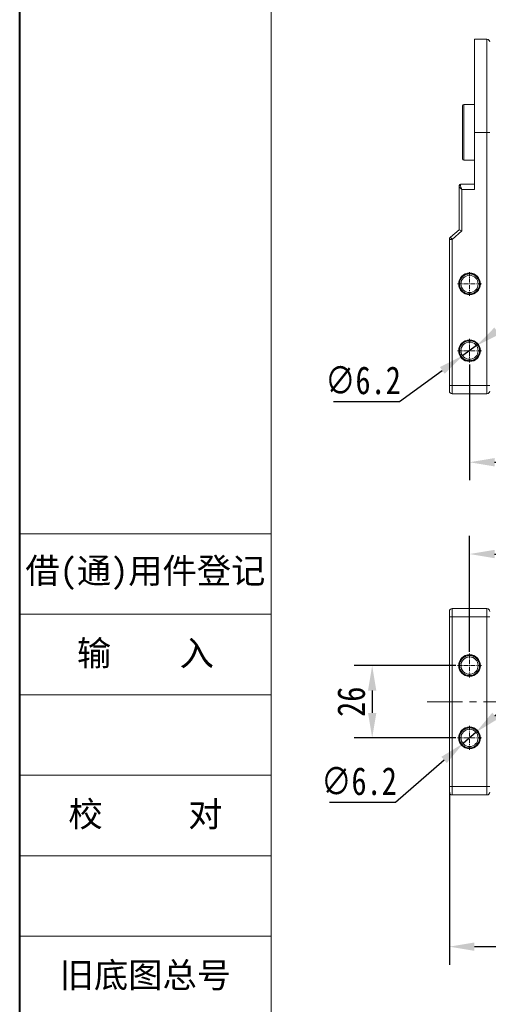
# Model space of a CAD drawing. Header units: millimetres. Extents: x -1004 to 529, y -22 to 1052.
# Tile 2 of 78: x -1004 to -836, y 203 to 557. Entities that reach past the tile are written whole.
import ezdxf

# ---------------------------------------------------------------- set-up
doc = ezdxf.new("R2010")
doc.units = ezdxf.units.MM
doc.linetypes.add('CENTER', pattern=[0.6, 0.375, -0.075, 0.075, -0.075])
doc.linetypes.add('CENTERX2', pattern=[20.32, 12.7, -2.54, 2.54, -2.54])
doc.styles.get("Standard").update_dxf_attribs({"font": '仿宋_GB2312.ttf', "width": 0.8})
doc.styles.add('样式 3.5', font='仿宋_GB2312.ttf')
doc.dimstyles.new('ISO-45.1', dxfattribs={"dimtxt": 10, "dimasz": 9, "dimexe": 6.5, "dimexo": 0.625, "dimgap": 2.5, "dimtad": 1, "dimtoh": 1, "dimdsep": 46, "dimtxsty": 'Standard', "dimcen": 2.5, "dimadec": 0, "dimazin": 0, "dimtfac": 1, "dimtmove": 0, "dimatfit": 3, "dimfxl": 0, "dimarcsym": 0})
doc.dimstyles.new('副本 ISO-45.1', dxfattribs={"dimtxt": 10, "dimasz": 9, "dimexe": 6.5, "dimexo": 0.625, "dimgap": 2.5, "dimtad": 1, "dimdsep": 46, "dimtxsty": 'Standard', "dimcen": 2.5, "dimadec": 0, "dimazin": 0, "dimtfac": 1, "dimtmove": 0, "dimatfit": 3, "dimfxl": 0, "dimarcsym": 0})

# ---------------------------------------------------------------- blocks, each defined once
blk = doc.blocks.new('*D3203')
at = {"color": 0, "lineweight": -2}
for p, q in [((-842.61, 433.2), (-842.61, 391.51)), ((-578.11, 433.2), (-578.11, 391.51)), ((-833.61, 398.01), (-587.11, 398.01))]:
    blk.add_line(p, q, dxfattribs=at)
at = {"color": 0, "lineweight": 9}
for points in [[(-833.61, 399.51), (-833.61, 396.51), (-842.61, 398.01)], [(-587.11, 399.51), (-587.11, 396.51), (-578.11, 398.01)]]:
    blk.add_solid(points, dxfattribs=at)
at = {"layer": 'Defpoints', "color": 0, "lineweight": 9}
for p in [(-842.61, 433.83), (-578.11, 433.83), (-578.11, 398.01)]:
    blk.add_point(p, dxfattribs=at)
at = {"color": 0, "lineweight": 9, "insert": (-710.36, 405.51), "char_height": 10, "attachment_point": 5}
blk.add_mtext('264.5', dxfattribs=at)
blk = doc.blocks.new('*D3204')
at = {"color": 0, "lineweight": -2}
for p, q in [((-842.61, 329.81), (-842.61, 371.51)), ((-578.11, 329.81), (-578.11, 371.51)), ((-833.61, 365.01), (-587.11, 365.01))]:
    blk.add_line(p, q, dxfattribs=at)
at = {"color": 0, "lineweight": 9}
for points in [[(-833.61, 366.51), (-833.61, 363.51), (-842.61, 365.01)], [(-587.11, 366.51), (-587.11, 363.51), (-578.11, 365.01)]]:
    blk.add_solid(points, dxfattribs=at)
at = {"layer": 'Defpoints', "color": 0, "lineweight": 9}
for p in [(-578.11, 365.01), (-842.61, 329.18), (-578.11, 329.18)]:
    blk.add_point(p, dxfattribs=at)
at = {"color": 0, "lineweight": 9, "insert": (-710.36, 372.51), "char_height": 10, "attachment_point": 5}
blk.add_mtext('264.5', dxfattribs=at)
blk = doc.blocks.new('*D3205')
at = {"color": 0, "lineweight": -2}
for p, q in [((-847.52, 324.89), (-884.13, 324.89)), ((-877.63, 315.89), (-877.63, 307.89)), ((-847.52, 298.89), (-884.13, 298.89))]:
    blk.add_line(p, q, dxfattribs=at)
at = {"color": 0, "lineweight": 9}
for points in [[(-879.13, 315.89), (-876.13, 315.89), (-877.63, 324.89)], [(-879.13, 307.89), (-876.13, 307.89), (-877.63, 298.89)]]:
    blk.add_solid(points, dxfattribs=at)
at = {"layer": 'Defpoints', "color": 0, "lineweight": 9}
for p in [(-846.9, 324.89), (-877.63, 298.89), (-846.9, 298.89)]:
    blk.add_point(p, dxfattribs=at)
at = {"color": 0, "lineweight": 9, "insert": (-885.13, 311.89), "char_height": 10, "attachment_point": 5, "rotation": 90}
blk.add_mtext('26', dxfattribs=at)
blk = doc.blocks.new('*D3209')
at = {"color": 0, "lineweight": -2}
for p, q in [((-849.86, 279.38), (-849.86, 217.33)), ((-570.86, 279.38), (-570.86, 217.33)), ((-840.86, 223.83), (-579.86, 223.83))]:
    blk.add_line(p, q, dxfattribs=at)
at = {"color": 0, "lineweight": 9}
for points in [[(-840.86, 225.33), (-840.86, 222.33), (-849.86, 223.83)], [(-579.86, 225.33), (-579.86, 222.33), (-570.86, 223.83)]]:
    blk.add_solid(points, dxfattribs=at)
at = {"layer": 'Defpoints', "color": 0, "lineweight": 9}
for p in [(-849.86, 280), (-570.86, 280), (-570.86, 223.83)]:
    blk.add_point(p, dxfattribs=at)
at = {"color": 0, "lineweight": 9, "insert": (-710.36, 231.33), "char_height": 10, "attachment_point": 5}
blk.add_mtext('279', dxfattribs=at)
blk = doc.blocks.new('*D3223')
at = {"color": 0, "lineweight": -2}
for p, q in [((-832.8, 445.2), (-825.5, 450.47)), ((-840.1, 439.93), (-845.12, 436.3)), ((-867.82, 419.91), (-852.42, 431.03)), ((-891.52, 419.91), (-867.82, 419.91))]:
    blk.add_line(p, q, dxfattribs=at)
at = {"color": 0, "lineweight": 9}
for points in [[(-833.68, 446.42), (-831.92, 443.99), (-840.1, 439.93)], [(-853.3, 432.25), (-851.54, 429.82), (-845.12, 436.3)]]:
    blk.add_solid(points, dxfattribs=at)
at = {"layer": 'Defpoints', "color": 0, "lineweight": 9}
for p in [(-840.1, 439.93), (-845.12, 436.3)]:
    blk.add_point(p, dxfattribs=at)
at = {"color": 0, "lineweight": 9, "insert": (-880.92, 427.41), "char_height": 10, "attachment_point": 5}
blk.add_mtext('∅6.2', dxfattribs=at)
blk = doc.blocks.new('*D3224')
at = {"color": 0, "lineweight": -2}
for p, q in [((-833.47, 306.82), (-826.67, 312.71)), ((-840.27, 300.92), (-844.95, 296.86)), ((-869.26, 275.79), (-851.75, 290.97)), ((-892.96, 275.79), (-869.26, 275.79))]:
    blk.add_line(p, q, dxfattribs=at)
at = {"color": 0, "lineweight": 9}
for points in [[(-834.45, 307.95), (-832.48, 305.68), (-840.27, 300.92)], [(-852.73, 292.1), (-850.77, 289.83), (-844.95, 296.86)]]:
    blk.add_solid(points, dxfattribs=at)
at = {"layer": 'Defpoints', "color": 0, "lineweight": 9}
for p in [(-840.27, 300.92), (-844.95, 296.86)]:
    blk.add_point(p, dxfattribs=at)
at = {"color": 0, "lineweight": 9, "insert": (-882.36, 283.29), "char_height": 10, "attachment_point": 5}
blk.add_mtext('∅6.2', dxfattribs=at)

msp = doc.modelspace()

# ---------------------------------------------------------------- linework, layer by layer
at = {"color": 7, "lineweight": 40}
msp.add_line((-1004.42, -22.015), (-1004.42, 1052.319), dxfattribs=at)
at = {"color": 7, "lineweight": 13}
msp.add_line((-913.988, -3.929), (-913.988, 1034.233), dxfattribs=at)
at = {"color": 7, "linetype": 'Continuous', "lineweight": 15}
for p, q in [((-836.359, 550.118), (-840.859, 550.118)), ((-840.859, 550.118), (-840.859, 516.618)), ((-836.359, 550.118), (-836.359, 516.618)), ((-840.859, 526.618), (-844.659, 526.618)), ((-844.659, 526.618), (-844.659, 506.618)), ((-840.859, 496.055), (-840.859, 516.618)), ((-840.859, 516.618), (-836.359, 516.618)), ((-836.359, 516.618), (-836.359, 425.618)), ((-835.359, 516.618), (-836.359, 516.618)), ((-844.659, 506.618), (-840.859, 506.618)), ((-846.359, 497.438), (-846.359, 497.173)), ((-846.359, 497.173), (-846.359, 481.618)), ((-840.859, 498.055), (-845.859, 498.055)), ((-845.859, 497.545), (-845.859, 498.055)), ((-845.359, 481.158), (-845.359, 496.055)), ((-845.359, 496.055), (-840.859, 496.055)), ((-846.359, 481.618), (-849.509, 478.917)), ((-846.359, 481.618), (-845.359, 481.158)), ((-849.859, 478.158), (-849.859, 425.618)), ((-848.859, 478.158), (-849.859, 478.158)), ((-849.509, 478.917), (-848.859, 478.158)), ((-848.859, 478.158), (-845.359, 481.158)), ((-848.859, 425.618), (-848.859, 478.158)), ((-849.859, 425.618), (-848.859, 425.618)), ((-836.359, 425.618), (-848.859, 425.618)), ((-848.859, 425.618), (-848.859, 422.618)), ((-836.359, 425.618), (-836.359, 422.618)), ((-836.359, 425.618), (-835.359, 425.618)), ((-848.859, 422.618), (-836.359, 422.618)), ((-848.859, 345.392), (-848.859, 342.392)), ((-836.359, 345.392), (-848.859, 345.392)), ((-836.359, 345.392), (-836.359, 342.392)), ((-848.859, 342.392), (-849.859, 342.392)), ((-849.859, 342.392), (-849.859, 281.392)), ((-848.859, 281.392), (-848.859, 342.392)), ((-848.859, 342.392), (-836.359, 342.392)), ((-835.359, 342.392), (-836.359, 342.392)), ((-836.359, 342.392), (-836.359, 281.392)), ((-848.859, 281.392), (-849.859, 281.392)), ((-848.859, 281.392), (-848.859, 278.392)), ((-836.359, 281.392), (-848.859, 281.392)), ((-836.359, 281.392), (-836.359, 278.392)), ((-835.359, 281.392), (-836.359, 281.392)), ((-848.859, 278.392), (-836.359, 278.392))]:
    msp.add_line(p, q, dxfattribs=at)
at = {"color": 1, "linetype": 'CENTER', "lineweight": 9, "ltscale": 3.9624}
for p, q in [((-842.609, 457.828), (-842.609, 466.408)), ((-846.899, 462.118), (-838.319, 462.118)), ((-842.609, 433.828), (-842.609, 442.408)), ((-846.899, 438.118), (-838.319, 438.118)), ((-842.609, 320.602), (-842.609, 329.182)), ((-846.899, 324.892), (-838.319, 324.892)), ((-842.609, 294.602), (-842.609, 303.182)), ((-846.899, 298.892), (-838.319, 298.892))]:
    msp.add_line(p, q, dxfattribs=at)
at = {"color": 7, "lineweight": 15}
for p, q in [((-1004.42, 372.269), (-913.988, 372.269)), ((-1004.42, 343.331), (-913.988, 343.331)), ((-1004.42, 314.392), (-913.988, 314.392)), ((-1004.42, 285.454), (-913.988, 285.454)), ((-1004.42, 256.516), (-913.988, 256.516)), ((-1004.42, 227.578), (-913.988, 227.578))]:
    msp.add_line(p, q, dxfattribs=at)
at = {"color": 1, "linetype": 'CENTERX2', "lineweight": 13}
msp.add_line((-857.899, 311.892), (-561.465, 311.892), dxfattribs=at)
at = {"color": 7, "linetype": 'Continuous', "lineweight": 15}
for centre, radius in [((-842.609, 462.118), 3.9), ((-842.609, 462.118), 3.1), ((-842.609, 438.118), 3.9), ((-842.609, 438.118), 3.1), ((-842.609, 324.892), 3.9), ((-842.609, 324.892), 3.1), ((-842.609, 298.892), 3.9), ((-842.609, 298.892), 3.1)]:
    msp.add_circle(centre, radius, dxfattribs=at)
for centre, radius, start, end in [((-836.359, 549.118), 1, 0, 90), ((-844.659, 526.118), 0.5, 90, 180), ((-844.659, 507.118), 0.5, 180, 270), ((-845.859, 497.555), 0.5, 90, 180), ((-845.914, 497.098), 0.451, 82.91865, 170.4798), ((-848.859, 478.158), 1, 130.60129, 180), ((-848.859, 423.618), 1, 180, 270), ((-836.359, 423.618), 1, 270, 0), ((-848.859, 344.392), 1, 90, 180), ((-836.359, 344.392), 1, 0, 90), ((-848.859, 279.392), 1, 180, 270), ((-836.359, 279.392), 1, 270, 0)]:
    msp.add_arc(centre, radius, start, end, dxfattribs=at)
for points, knots in [([(-845.159, 526.118), (-845.159, 526.104), (-845.159, 526.076), (-845.159, 525.848), (-845.159, 525.503), (-845.159, 525.067), (-845.159, 524.579), (-845.159, 524.004), (-845.159, 523.129), (-845.159, 522.112), (-845.159, 520.995), (-845.159, 519.853), (-845.159, 518.391), (-845.159, 516.81), (-845.159, 515.447), (-845.159, 514.271), (-845.159, 513.196), (-845.159, 512.24), (-845.159, 511.404), (-845.159, 510.617), (-845.159, 509.646), (-845.159, 508.82), (-845.159, 508.167), (-845.159, 507.65), (-845.159, 507.211), (-845.159, 507.148), (-845.159, 507.118)], [0, 0, 0, 0, 0.0388334, 0.0788708, 0.1200207, 0.1522055, 0.1843726, 0.2172422, 0.2500938, 0.3157271, 0.3479119, 0.380079, 0.4417831, 0.5, 0.5388374, 0.5788708, 0.6200207, 0.6522055, 0.6843726, 0.7172422, 0.7500938, 0.8157271, 0.8479118, 0.880079, 0.9417831, 1, 1, 1, 1]), ([(-845.359, 496.055), (-845.481, 496.161), (-845.726, 496.372), (-846.056, 496.682), (-846.306, 496.961), (-846.342, 497.105), (-846.359, 497.173)], [0, 0, 0, 0, 0.2515188, 0.5017844, 0.7656323, 1, 1, 1, 1]), ([(-845.859, 497.545), (-845.849, 497.45), (-845.827, 497.241), (-845.655, 496.742), (-845.475, 496.324), (-845.359, 496.055)], [0, 0, 0, 0, 0.2270634, 0.50158693, 1, 1, 1, 1]), ([(-842.609, 458.518), (-842.835, 458.53), (-843.287, 458.554), (-843.959, 458.758), (-844.6, 459.086), (-845.171, 459.555), (-845.561, 460.031), (-845.809, 460.454), (-846.004, 460.884), (-846.167, 461.439), (-846.229, 462.117), (-846.167, 462.796), (-845.97, 463.468), (-845.64, 464.109), (-845.172, 464.68), (-844.695, 465.07), (-844.272, 465.318), (-843.843, 465.512), (-843.287, 465.682), (-842.835, 465.706), (-842.609, 465.718)], [0, 0, 0, 0, 0.05998, 0.1199831, 0.1849463, 0.249957, 0.3149202, 0.3472901, 0.3800161, 0.4399843, 0.4999996, 0.5599679, 0.6199831, 0.6849463, 0.749957, 0.8149202, 0.8472901, 0.8800161, 0.9399965, 1, 1, 1, 1]), ([(-842.609, 465.718), (-842.382, 465.706), (-841.93, 465.681), (-841.258, 465.477), (-840.618, 465.149), (-840.046, 464.68), (-839.656, 464.204), (-839.408, 463.781), (-839.213, 463.352), (-839.05, 462.796), (-838.988, 462.118), (-839.05, 461.439), (-839.247, 460.767), (-839.577, 460.127), (-840.046, 459.555), (-840.522, 459.165), (-840.945, 458.917), (-841.375, 458.723), (-841.93, 458.553), (-842.382, 458.53), (-842.609, 458.518)], [0, 0, 0, 0, 0.05998, 0.1199831, 0.1849463, 0.249957, 0.3149202, 0.3472901, 0.3800161, 0.4399843, 0.4999996, 0.5599679, 0.6199831, 0.6849463, 0.749957, 0.8149202, 0.8472901, 0.8800161, 0.9399965, 1, 1, 1, 1]), ([(-842.609, 434.518), (-842.835, 434.53), (-843.287, 434.554), (-843.959, 434.758), (-844.6, 435.086), (-845.171, 435.555), (-845.561, 436.031), (-845.809, 436.454), (-846.004, 436.884), (-846.167, 437.439), (-846.229, 438.117), (-846.167, 438.796), (-845.97, 439.468), (-845.64, 440.109), (-845.172, 440.68), (-844.695, 441.07), (-844.272, 441.318), (-843.843, 441.512), (-843.287, 441.682), (-842.835, 441.706), (-842.609, 441.718)], [0, 0, 0, 0, 0.05998, 0.1199831, 0.1849463, 0.249957, 0.3149202, 0.3472901, 0.3800161, 0.4399843, 0.4999996, 0.5599679, 0.6199831, 0.6849463, 0.749957, 0.8149202, 0.8472901, 0.8800161, 0.9399965, 1, 1, 1, 1]), ([(-842.609, 441.718), (-842.382, 441.706), (-841.93, 441.681), (-841.258, 441.477), (-840.618, 441.149), (-840.046, 440.68), (-839.656, 440.204), (-839.408, 439.781), (-839.213, 439.352), (-839.05, 438.796), (-838.988, 438.118), (-839.05, 437.439), (-839.247, 436.767), (-839.577, 436.127), (-840.046, 435.555), (-840.522, 435.165), (-840.945, 434.917), (-841.375, 434.723), (-841.93, 434.553), (-842.382, 434.53), (-842.609, 434.518)], [0, 0, 0, 0, 0.05998, 0.1199831, 0.1849463, 0.249957, 0.3149202, 0.3472901, 0.3800161, 0.4399843, 0.4999996, 0.5599679, 0.6199831, 0.6849463, 0.749957, 0.8149202, 0.8472901, 0.8800161, 0.9399965, 1, 1, 1, 1]), ([(-849.859, 425.618), (-849.859, 425.366), (-849.859, 424.978), (-849.859, 424.512), (-849.859, 424.193), (-849.859, 423.935), (-849.859, 423.686), (-849.859, 423.644), (-849.859, 423.618)], [0, 0, 0, 0, 0.23944295, 0.36980709, 0.50000008, 0.63036414, 0.76055705, 1, 1, 1, 1]), ([(-849.859, 344.392), (-849.859, 344.365), (-849.859, 344.323), (-849.859, 344.074), (-849.859, 343.816), (-849.859, 343.498), (-849.859, 343.031), (-849.859, 342.643), (-849.859, 342.392)], [0, 0, 0, 0, 0.23944295, 0.36980709, 0.50000008, 0.63036414, 0.76055705, 1, 1, 1, 1]), ([(-846.209, 324.892), (-846.197, 325.118), (-846.172, 325.57), (-845.968, 326.242), (-845.64, 326.883), (-845.171, 327.454), (-844.695, 327.845), (-844.272, 328.092), (-843.843, 328.287), (-843.287, 328.45), (-842.609, 328.512), (-841.93, 328.45), (-841.258, 328.253), (-840.618, 327.923), (-840.046, 327.455), (-839.656, 326.978), (-839.408, 326.555), (-839.214, 326.126), (-839.044, 325.57), (-839.021, 325.118), (-839.009, 324.892)], [0, 0, 0, 0, 0.05998, 0.1199831, 0.1849463, 0.249957, 0.3149202, 0.3472901, 0.3800161, 0.4399843, 0.4999996, 0.5599679, 0.6199831, 0.6849463, 0.749957, 0.8149202, 0.8472901, 0.8800161, 0.9399965, 1, 1, 1, 1]), ([(-839.009, 324.892), (-839.021, 324.665), (-839.045, 324.213), (-839.249, 323.541), (-839.577, 322.901), (-840.046, 322.329), (-840.522, 321.939), (-840.945, 321.691), (-841.375, 321.496), (-841.93, 321.333), (-842.608, 321.271), (-843.287, 321.333), (-843.959, 321.53), (-844.6, 321.86), (-845.171, 322.329), (-845.561, 322.805), (-845.809, 323.228), (-846.003, 323.658), (-846.173, 324.213), (-846.197, 324.665), (-846.209, 324.892)], [0, 0, 0, 0, 0.05998, 0.1199831, 0.1849463, 0.249957, 0.3149202, 0.3472901, 0.3800161, 0.4399843, 0.4999996, 0.5599679, 0.6199831, 0.6849463, 0.749957, 0.8149202, 0.8472901, 0.8800161, 0.9399965, 1, 1, 1, 1]), ([(-846.209, 298.892), (-846.197, 299.118), (-846.172, 299.57), (-845.968, 300.242), (-845.64, 300.883), (-845.171, 301.454), (-844.695, 301.845), (-844.272, 302.092), (-843.843, 302.287), (-843.287, 302.45), (-842.609, 302.512), (-841.93, 302.45), (-841.258, 302.253), (-840.618, 301.923), (-840.046, 301.455), (-839.656, 300.978), (-839.408, 300.555), (-839.214, 300.126), (-839.044, 299.57), (-839.021, 299.118), (-839.009, 298.892)], [0, 0, 0, 0, 0.05998, 0.1199831, 0.1849463, 0.249957, 0.3149202, 0.3472901, 0.3800161, 0.4399843, 0.4999996, 0.5599679, 0.6199831, 0.6849463, 0.749957, 0.8149202, 0.8472901, 0.8800161, 0.9399965, 1, 1, 1, 1]), ([(-839.009, 298.892), (-839.021, 298.665), (-839.045, 298.213), (-839.249, 297.541), (-839.577, 296.901), (-840.046, 296.329), (-840.522, 295.939), (-840.945, 295.691), (-841.375, 295.496), (-841.93, 295.333), (-842.608, 295.271), (-843.287, 295.333), (-843.959, 295.53), (-844.6, 295.86), (-845.171, 296.329), (-845.561, 296.805), (-845.809, 297.228), (-846.003, 297.658), (-846.173, 298.213), (-846.197, 298.665), (-846.209, 298.892)], [0, 0, 0, 0, 0.05998, 0.1199831, 0.1849463, 0.249957, 0.3149202, 0.3472901, 0.3800161, 0.4399843, 0.4999996, 0.5599679, 0.6199831, 0.6849463, 0.749957, 0.8149202, 0.8472901, 0.8800161, 0.9399965, 1, 1, 1, 1]), ([(-849.859, 281.392), (-849.859, 281.14), (-849.859, 280.752), (-849.859, 280.286), (-849.859, 279.967), (-849.859, 279.709), (-849.859, 279.46), (-849.859, 279.419), (-849.859, 279.392)], [0, 0, 0, 0, 0.2394429, 0.3698071, 0.5000001, 0.6303641, 0.7605571, 1, 1, 1, 1])]:
    msp.add_open_spline(points, degree=3, knots=knots, dxfattribs=at)

# ---------------------------------------------------------------- texts
at = {"color": 7, "linetype": 'CENTER', "lineweight": 18, "char_height": 9.04322, "width": 90.43219, "attachment_point": 5, "style": '样式 3.5'}
for s, insert in [('{\\fSimSun|b0|i0|c134|p2;借}({\\fSimSun|b0|i0|c134|p2;通}){\\fSimSun|b0|i0|c134|p2;用件登记}', (-959.204, 357.8)), ('\\f宋体|b0|i0|c134|p2;校     对', (-959.204, 270.985)), ('\\f宋体|b0|i0|c134|p2;旧底图总号', (-959.204, 213.108))]:
    msp.add_mtext(s, dxfattribs=dict(at, insert=insert))
at = {"color": 7, "lineweight": 18, "insert": (-959.204, 328.862), "char_height": 9.04322, "width": 90.43219, "attachment_point": 5, "style": '样式 3.5'}
msp.add_mtext('{\\fSimSun|b0|i0|c134|p2;输    入}', dxfattribs=at)

# ---------------------------------------------------------------- dimensions: what is measured, and where the dimension line sits
at = {"color": 5, "lineweight": 9}
dim = msp.add_diameter_dim_2p(p1=(-840.095, 439.933), p2=(-845.122, 436.303), dimstyle='ISO-45.1', dxfattribs=at)
dim.commit()
dim.dimension.update_dxf_attribs({"geometry": '*D3223', "text_midpoint": (-880.922, 427.41)})
for base, p1, p2, picture, middle in [((-578.109, 398.009), (-842.609, 433.828), (-578.109, 433.828), '*D3203', (-710.359, 405.509)), ((-578.109, 365.009), (-842.609, 329.182), (-578.109, 329.182), '*D3204', (-710.359, 372.509)), ((-570.859, 223.829), (-849.859, 280.003), (-570.859, 280.003), '*D3209', (-710.359, 231.329))]:
    dim = msp.add_linear_dim(base=base, p1=p1, p2=p2, dimstyle='副本 ISO-45.1', dxfattribs=at)
    dim.commit()
    dim.dimension.update_dxf_attribs({"geometry": picture, "text_midpoint": middle})
dim = msp.add_linear_dim(base=(-877.633, 298.892), p1=(-846.899, 324.892), p2=(-846.899, 298.892), angle=90, dimstyle='副本 ISO-45.1', dxfattribs=at)
dim.commit()
dim.dimension.update_dxf_attribs({"geometry": '*D3205', "text_midpoint": (-885.133, 311.892)})
dim = msp.add_diameter_dim_2p(p1=(-840.266, 300.922), p2=(-844.951, 296.861), dimstyle='ISO-45.1', dxfattribs=at)
dim.commit()
dim.dimension.update_dxf_attribs({"geometry": '*D3224', "text_midpoint": (-882.359, 275.788), "dimtype": 163})

doc.saveas('drawing.dxf')
